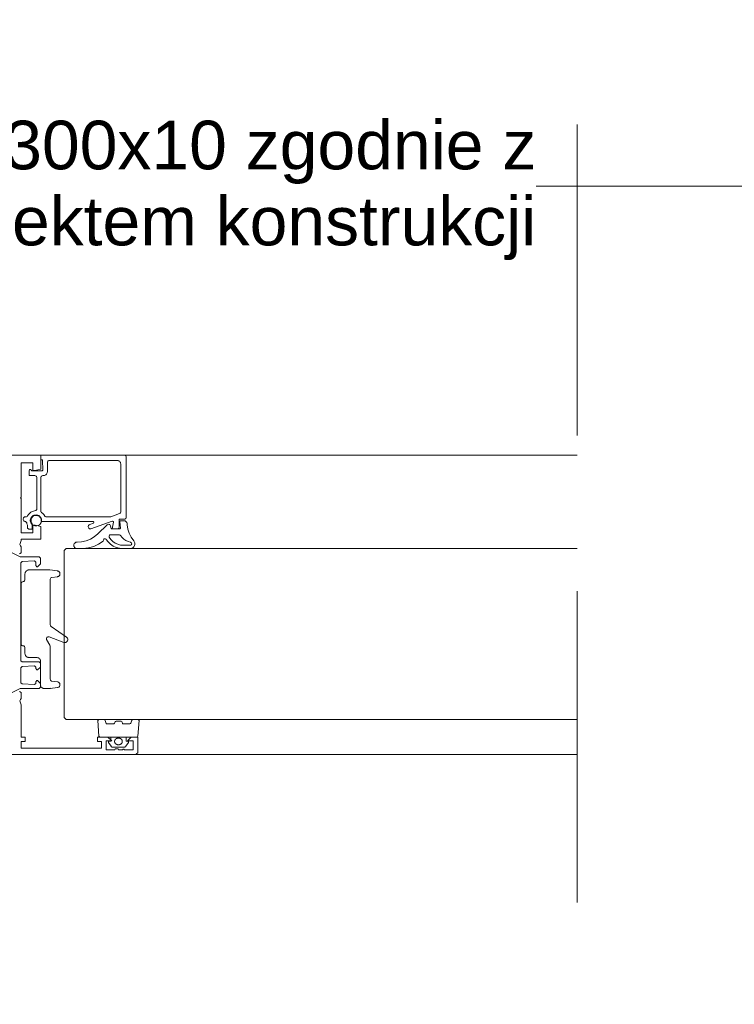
# Paper-space layout 'AD-03 DETAL MONTAŻU OKNA' of a CAD drawing. Header units: millimetres. Extents: x 0 to 420, y 0 to 297.
# Tile 13 of 40: x 136 to 154, y 41 to 67. Entities that reach past the tile are written whole.
import ezdxf
from ezdxf.xclip import XClip

# ---------------------------------------------------------------- set-up
doc = ezdxf.new("R2010")
doc.units = ezdxf.units.MM
doc.header["$MEASUREMENT"] = 0
doc.header["$XCLIPFRAME"] = 0
doc.linetypes.add('przerywama detal', pattern=[120, 80, -40])
doc.layers.add('A_linie_Nr_pióra__10', color=7, linetype='Continuous', lineweight=13, true_color=0x4b4b4b)
doc.layers.add('A_opisy_Nr_pióra__170', color=7, linetype='Continuous', lineweight=5, true_color=0x1c1c1c)
doc.layers.add('A_opisy_Nr_pióra__1', color=7, linetype='Continuous', lineweight=20)
doc.layers.add('A_stolarka_Nr_pióra__3', color=252, linetype='Continuous', lineweight=13)
doc.layers.add('A_podrys', color=7, linetype='Continuous')
doc.styles.add('STYL_AUTOMATYCZNY_1', font='arial.ttf')

# ---------------------------------------------------------------- blocks, each defined once
blk = doc.blocks.new('Rysunek_1_1', base_point=(-23204.636, -13199.285))
at = {"layer": 'A_linie_Nr_pióra__10', "color": 251, "linetype": 'przerywama detal', "lineweight": 13, "ltscale": 0.1, "true_color": 0x4b4b4b}
blk.add_line((150.123, 31.854), (150.123, 91.854), dxfattribs=at)
at = {"layer": 'A_opisy_Nr_pióra__170', "color": 250, "linetype": 'Continuous', "lineweight": 5, "ltscale": 0.1, "true_color": 0x1c1c1c}
blk.add_line((192.897, 62.266), (149.076, 62.266), dxfattribs=at)
at = {"layer": 'A_stolarka_Nr_pióra__3', "color": 252, "linetype": 'Continuous', "lineweight": 13, "ltscale": 0.1}
for p, q in [((150.123, 55.354), (137.103, 55.354)), ((136.198, 53.534), (136.208, 53.534)), ((136.978, 52.954), (136.928, 52.904)), ((136.928, 52.904), (136.928, 48.604)), ((150.123, 52.954), (136.978, 52.954)), ((136.591, 49.353), (136.579, 49.36)), ((136.928, 48.604), (136.978, 48.554)), ((150.123, 48.554), (136.978, 48.554)), ((138.127, 48), (138.127, 48.104)), ((138.527, 48.104), (138.527, 48)), ((138.067, 47.976), (138.068, 47.98)), ((138.068, 47.972), (138.067, 47.976)), ((138.068, 47.98), (138.069, 47.984)), ((138.07, 47.968), (138.068, 47.972)), ((138.069, 47.984), (138.072, 47.988)), ((138.138, 47.866), (138.07, 47.968)), ((138.072, 47.988), (138.075, 47.991)), ((138.075, 47.991), (138.079, 47.993)), ((138.079, 47.993), (138.084, 47.994)), ((138.084, 47.994), (138.127, 48)), ((138.141, 47.862), (138.138, 47.866)), ((138.144, 47.859), (138.141, 47.862)), ((138.148, 47.856), (138.144, 47.859)), ((138.152, 47.853), (138.148, 47.856)), ((138.157, 47.85), (138.152, 47.853)), ((138.161, 47.848), (138.157, 47.85)), ((138.166, 47.847), (138.161, 47.848)), ((138.171, 47.845), (138.166, 47.847)), ((138.176, 47.845), (138.171, 47.845)), ((138.182, 47.844), (138.176, 47.845)), ((138.473, 47.844), (138.182, 47.844)), ((138.228, 47.998), (138.227, 47.994)), ((138.227, 47.994), (138.227, 47.989)), ((138.227, 47.989), (138.228, 47.985)), ((138.229, 48.006), (138.228, 48.002)), ((138.228, 48.002), (138.228, 47.998)), ((138.228, 47.985), (138.228, 47.981)), ((138.228, 47.981), (138.229, 47.976)), ((138.23, 48.011), (138.229, 48.006)), ((138.229, 47.976), (138.23, 47.972)), ((138.231, 48.015), (138.23, 48.011)), ((138.23, 47.972), (138.231, 47.968)), ((138.233, 48.019), (138.231, 48.015)), ((138.231, 47.968), (138.233, 47.964)), ((138.234, 48.023), (138.233, 48.019)), ((138.233, 47.964), (138.234, 47.96)), ((138.236, 48.027), (138.234, 48.023)), ((138.234, 47.96), (138.236, 47.956)), ((138.238, 48.031), (138.236, 48.027)), ((138.236, 47.956), (138.238, 47.952)), ((138.241, 48.035), (138.238, 48.031)), ((138.238, 47.952), (138.241, 47.948)), ((138.243, 48.038), (138.241, 48.035)), ((138.241, 47.948), (138.243, 47.945)), ((138.246, 48.042), (138.243, 48.038)), ((138.243, 47.945), (138.246, 47.941)), ((138.249, 48.045), (138.246, 48.042)), ((138.246, 47.941), (138.249, 47.938)), ((138.252, 48.049), (138.249, 48.045)), ((138.249, 47.938), (138.252, 47.934)), ((138.256, 48.052), (138.252, 48.049)), ((138.252, 47.934), (138.256, 47.931)), ((138.259, 48.055), (138.256, 48.052)), ((138.256, 47.931), (138.259, 47.928)), ((138.263, 48.058), (138.259, 48.055)), ((138.259, 47.928), (138.263, 47.925)), ((138.267, 48.06), (138.263, 48.058)), ((138.263, 47.925), (138.267, 47.923)), ((138.271, 48.063), (138.267, 48.06)), ((138.267, 47.923), (138.271, 47.92)), ((138.275, 48.065), (138.271, 48.063)), ((138.271, 47.92), (138.275, 47.918)), ((138.28, 48.067), (138.275, 48.065)), ((138.275, 47.918), (138.289, 47.912)), ((138.284, 48.069), (138.28, 48.067)), ((138.289, 48.071), (138.284, 48.069)), ((138.293, 48.073), (138.289, 48.071)), ((138.289, 47.912), (138.293, 47.91)), ((138.298, 48.074), (138.293, 48.073)), ((138.293, 47.91), (138.298, 47.909)), ((138.303, 48.075), (138.298, 48.074)), ((138.298, 47.909), (138.303, 47.908)), ((138.308, 48.076), (138.303, 48.075)), ((138.303, 47.908), (138.308, 47.907)), ((138.312, 48.077), (138.308, 48.076)), ((138.308, 47.907), (138.312, 47.906)), ((138.317, 48.078), (138.312, 48.077)), ((138.312, 47.906), (138.317, 47.905)), ((138.322, 48.078), (138.317, 48.078)), ((138.317, 47.905), (138.322, 47.905)), ((138.327, 48.078), (138.322, 48.078)), ((138.322, 47.905), (138.327, 47.905)), ((138.332, 48.078), (138.327, 48.078)), ((138.327, 47.905), (138.332, 47.905)), ((138.337, 48.078), (138.332, 48.078)), ((138.332, 47.905), (138.337, 47.905)), ((138.342, 48.077), (138.337, 48.078)), ((138.337, 47.905), (138.342, 47.906)), ((138.347, 48.076), (138.342, 48.077)), ((138.342, 47.906), (138.347, 47.907)), ((138.352, 48.075), (138.347, 48.076)), ((138.347, 47.907), (138.352, 47.908)), ((138.357, 48.074), (138.352, 48.075)), ((138.352, 47.908), (138.357, 47.909)), ((138.362, 48.073), (138.357, 48.074)), ((138.357, 47.909), (138.362, 47.91)), ((138.366, 48.071), (138.362, 48.073)), ((138.362, 47.91), (138.366, 47.912)), ((138.371, 48.069), (138.366, 48.071)), ((138.366, 47.912), (138.371, 47.914)), ((138.375, 48.067), (138.371, 48.069)), ((138.371, 47.914), (138.384, 47.92)), ((138.38, 48.065), (138.375, 48.067)), ((138.384, 48.063), (138.38, 48.065)), ((138.388, 48.06), (138.384, 48.063)), ((138.384, 47.92), (138.388, 47.923)), ((138.392, 48.058), (138.388, 48.06)), ((138.388, 47.923), (138.392, 47.925)), ((138.395, 48.055), (138.392, 48.058)), ((138.392, 47.925), (138.395, 47.928)), ((138.399, 48.052), (138.395, 48.055)), ((138.395, 47.928), (138.399, 47.931)), ((138.402, 48.049), (138.399, 48.052)), ((138.399, 47.931), (138.402, 47.934)), ((138.406, 48.045), (138.402, 48.049)), ((138.402, 47.934), (138.406, 47.938)), ((138.409, 48.042), (138.406, 48.045)), ((138.406, 47.938), (138.409, 47.941)), ((138.411, 48.038), (138.409, 48.042)), ((138.409, 47.941), (138.411, 47.945)), ((138.414, 48.035), (138.411, 48.038)), ((138.411, 47.945), (138.414, 47.948)), ((138.416, 48.031), (138.414, 48.035)), ((138.414, 47.948), (138.416, 47.952)), ((138.419, 48.027), (138.416, 48.031)), ((138.416, 47.952), (138.419, 47.956)), ((138.42, 48.023), (138.419, 48.027)), ((138.419, 47.956), (138.42, 47.96)), ((138.422, 48.019), (138.42, 48.023)), ((138.42, 47.96), (138.422, 47.964)), ((138.424, 48.015), (138.422, 48.019)), ((138.422, 47.964), (138.424, 47.968)), ((138.425, 48.011), (138.424, 48.015)), ((138.424, 47.968), (138.425, 47.972)), ((138.426, 48.006), (138.425, 48.011)), ((138.425, 47.972), (138.426, 47.976)), ((138.427, 48.002), (138.426, 48.006)), ((138.426, 47.976), (138.427, 47.981)), ((138.427, 47.998), (138.427, 48.002)), ((138.427, 47.994), (138.427, 47.998)), ((138.427, 47.989), (138.427, 47.994)), ((138.427, 47.985), (138.427, 47.989)), ((138.427, 47.981), (138.427, 47.985)), ((138.489, 47.847), (138.473, 47.844)), ((138.494, 47.848), (138.489, 47.847)), ((138.498, 47.85), (138.494, 47.848)), ((138.503, 47.853), (138.498, 47.85)), ((138.507, 47.856), (138.503, 47.853)), ((138.51, 47.859), (138.507, 47.856)), ((138.514, 47.862), (138.51, 47.859)), ((138.517, 47.866), (138.514, 47.862)), ((138.585, 47.968), (138.517, 47.866)), ((138.527, 48), (138.571, 47.994)), ((138.571, 47.994), (138.575, 47.993)), ((138.575, 47.993), (138.579, 47.991)), ((138.579, 47.991), (138.583, 47.988)), ((138.583, 47.988), (138.585, 47.984)), ((138.585, 47.984), (138.587, 47.98)), ((138.587, 47.972), (138.585, 47.968)), ((138.587, 47.98), (138.587, 47.976)), ((138.587, 47.976), (138.587, 47.972)), ((150.123, 47.654), (138.728, 47.654))]:
    blk.add_line(p, q, dxfattribs=at)
at = {"layer": 'A_stolarka_Nr_pióra__3', "color": 252, "linetype": 'Continuous', "lineweight": 13, "ltscale": 0.1, "flags": 128}
for points in [[(131.878, 55.354), (136.328, 55.354), (136.328, 55.174), (136.328, 54.994), (136.178, 54.954), (136.128, 54.954), (136.128, 55.154), (135.828, 55.154), (135.828, 54.274), (135.808, 54.254), (135.828, 54.234), (135.828, 53.354), (136.128, 53.354), (136.128, 53.554), (136.181, 53.554), (136.328, 53.514), (136.328, 53.194), (135.828, 53.194), (135.828, 53.171), (135.826, 53.156), (135.792, 53.052), (135.806, 53.017), (135.821, 52.991), (135.827, 52.841), (135.785, 52.813)], [(135.59, 52.839), (135.8, 52.737), (135.813, 52.734), (136.051, 52.734), (136.289, 52.734), (136.319, 52.704), (136.319, 52.554), (136.249, 52.484), (136.229, 52.484), (136.199, 52.514), (136.199, 52.604), (136.167, 52.634), (135.847, 52.615), (135.819, 52.585), (135.819, 51.325), (135.819, 50.064), (135.849, 50.034), (136.289, 50.034), (136.319, 50.004), (136.319, 49.904), (136.249, 49.834), (136.229, 49.834), (136.199, 49.864), (136.199, 49.904), (136.167, 49.934), (135.847, 49.915), (135.819, 49.885), (135.819, 49.502), (135.847, 49.472), (136.167, 49.454), (136.199, 49.484), (136.199, 49.524), (136.229, 49.554), (136.249, 49.554), (136.319, 49.484), (136.319, 49.384), (136.289, 49.354), (135.813, 49.354), (135.8, 49.351), (135.59, 49.249)], [(135.785, 49.275), (135.827, 49.246), (135.821, 49.096), (135.806, 49.071), (135.792, 49.035), (135.825, 48.932), (135.828, 48.917), (135.828, 48.103), (135.927, 48.103), (135.927, 47.993), (135.828, 47.993), (135.827, 47.823), (137.887, 47.823), (137.887, 47.993), (137.787, 47.993), (137.787, 48.103), (138.057, 48.103), (138.157, 48.003), (138.007, 48.003), (138.007, 47.773), (138.232, 47.773), (138.232, 47.786), (138.245, 47.798), (138.32, 47.798), (138.332, 47.786), (138.332, 47.773), (138.432, 47.773), (138.447, 47.793), (138.467, 47.793), (138.482, 47.773), (138.707, 47.773), (138.707, 48.003), (138.557, 48.003), (138.657, 48.103), (138.827, 48.103), (138.827, 47.703), (138.802, 47.678), (138.777, 47.653), (129.428, 47.653)]]:
    blk.add_lwpolyline(points, dxfattribs=at)
for points in [[(136.108, 53.464), (136.108, 53.585), (136.094, 53.612), (136.085, 53.631), (136.08, 53.652), (136.078, 53.673), (136.08, 53.694), (136.085, 53.714), (136.093, 53.734), (136.105, 53.752), (136.119, 53.768), (136.135, 53.781), (136.153, 53.791), (136.173, 53.799), (136.194, 53.803), (136.215, 53.803), (136.236, 53.801), (136.256, 53.795), (136.275, 53.785), (136.292, 53.773), (136.307, 53.758), (136.319, 53.741), (136.329, 53.722), (136.335, 53.702), (136.338, 53.681), (136.338, 53.66), (136.342, 53.649), (136.353, 53.644), (137.677, 53.644), (137.689, 53.639), (137.696, 53.629), (137.695, 53.616), (137.687, 53.606), (137.588, 53.57), (137.571, 53.56), (137.558, 53.545), (137.55, 53.527), (137.549, 53.508), (137.554, 53.488), (137.565, 53.472), (137.581, 53.46), (137.6, 53.454), (137.619, 53.455), (138.165, 53.652), (138.178, 53.654), (138.19, 53.648), (138.197, 53.638), (138.199, 53.625), (138.168, 53.454), (138.298, 53.454), (138.314, 53.456), (138.328, 53.463), (138.339, 53.474), (138.346, 53.488), (138.348, 53.504), (138.348, 53.704), (138.478, 53.704), (138.494, 53.706), (138.508, 53.713), (138.519, 53.724), (138.526, 53.738), (138.528, 53.754), (138.528, 55.304), (138.526, 55.319), (138.519, 55.333), (138.508, 55.344), (138.494, 55.351), (138.478, 55.354), (136.328, 55.354), (136.328, 55.234), (136.358, 55.234), (136.37, 55.23), (136.377, 55.22), (136.378, 54.964), (136.375, 54.952), (136.365, 54.945), (136.099, 54.944), (136.084, 54.969), (136.074, 54.979), (136.06, 54.984), (136.046, 54.981), (136.035, 54.972), (136.029, 54.958), (136.028, 54.854), (136.032, 54.84), (136.041, 54.829), (136.054, 54.824), (136.178, 54.824), (136.194, 54.821), (136.208, 54.814), (136.219, 54.803), (136.226, 54.789), (136.228, 54.774), (136.228, 53.972), (136.226, 53.956), (136.218, 53.942), (136.206, 53.931), (136.191, 53.924), (136.143, 53.915), (136.105, 53.901), (136.069, 53.881), (136.037, 53.855), (136.009, 53.825), (135.987, 53.79), (135.978, 53.778), (135.966, 53.769), (135.951, 53.764), (135.928, 53.764), (135.913, 53.761), (135.899, 53.754), (135.888, 53.743), (135.881, 53.729), (135.878, 53.714), (135.878, 53.694), (135.881, 53.677), (135.889, 53.663), (135.901, 53.652), (135.916, 53.645), (135.932, 53.642), (135.948, 53.635), (135.96, 53.623), (135.967, 53.607), (135.974, 53.586), (135.983, 53.565), (135.988, 53.55), (135.988, 53.494), (135.991, 53.478), (135.998, 53.464), (136.009, 53.453), (136.023, 53.446), (136.038, 53.444), (136.088, 53.444), (136.1, 53.447), (136.107, 53.457)], [(136.334, 53.897), (136.329, 53.913), (136.328, 54.774), (136.331, 54.789), (136.338, 54.803), (136.349, 54.814), (136.363, 54.821), (136.378, 54.824), (136.398, 54.824), (136.414, 54.825), (136.429, 54.828), (136.444, 54.834), (136.457, 54.843), (136.469, 54.853), (136.479, 54.865), (136.488, 54.878), (136.494, 54.893), (136.497, 54.908), (136.498, 54.924), (136.498, 55.164), (136.501, 55.179), (136.508, 55.193), (136.519, 55.204), (136.533, 55.211), (136.548, 55.214), (138.288, 55.214), (138.304, 55.212), (138.319, 55.209), (138.334, 55.203), (138.347, 55.194), (138.359, 55.184), (138.369, 55.172), (138.378, 55.159), (138.384, 55.144), (138.387, 55.129), (138.388, 55.114), (138.388, 53.896), (138.386, 53.881), (138.379, 53.868), (138.369, 53.857), (138.356, 53.849), (138.128, 53.767), (138.117, 53.764), (136.474, 53.764), (136.458, 53.766), (136.445, 53.773), (136.434, 53.784), (136.408, 53.824), (136.381, 53.854), (136.35, 53.88), (136.338, 53.891)], [(136.208, 53.534), (136.231, 53.535), (136.254, 53.541), (136.275, 53.55), (136.294, 53.563), (136.311, 53.579), (136.326, 53.597), (136.337, 53.617), (136.344, 53.639), (136.348, 53.662), (136.348, 53.685), (136.344, 53.708), (136.337, 53.73), (136.326, 53.75), (136.311, 53.768), (136.294, 53.784), (136.275, 53.797), (136.254, 53.806), (136.231, 53.812), (136.208, 53.814), (136.175, 53.812), (136.153, 53.806), (136.132, 53.797), (136.112, 53.784), (136.095, 53.768), (136.081, 53.75), (136.07, 53.73), (136.063, 53.708), (136.059, 53.685), (136.059, 53.662), (136.063, 53.639), (136.07, 53.617), (136.081, 53.597), (136.095, 53.579), (136.112, 53.563), (136.132, 53.55), (136.153, 53.541), (136.175, 53.535), (136.198, 53.534)], [(138.012, 53.185), (138.063, 53.119), (138.124, 53.061), (138.194, 53.015), (138.27, 52.981), (138.351, 52.961), (138.434, 52.954), (138.629, 52.954), (138.65, 52.955), (138.67, 52.961), (138.689, 52.97), (138.706, 52.981), (138.721, 52.996), (138.733, 53.013), (138.742, 53.032), (138.747, 53.052), (138.749, 53.073), (138.747, 53.094), (138.742, 53.114), (138.733, 53.133), (138.721, 53.15), (138.657, 53.242), (138.606, 53.343), (138.571, 53.45), (138.553, 53.561), (138.55, 53.591), (138.548, 53.604), (138.544, 53.616), (138.537, 53.628), (138.529, 53.638), (138.519, 53.647), (138.508, 53.654), (138.496, 53.659), (138.484, 53.662), (138.471, 53.663), (138.384, 53.663), (138.371, 53.659), (138.364, 53.648), (138.378, 53.475), (138.375, 53.463), (138.365, 53.455), (138.144, 53.453), (138.121, 53.536), (138.115, 53.552), (138.103, 53.564), (138.088, 53.571), (138.072, 53.573), (138.055, 53.57), (138.041, 53.562), (137.793, 53.33), (137.705, 53.252), (137.604, 53.189), (137.495, 53.145), (137.379, 53.119), (137.261, 53.114), (137.248, 53.113), (137.235, 53.11), (137.222, 53.105), (137.211, 53.098), (137.201, 53.089), (137.192, 53.079), (137.186, 53.067), (137.181, 53.055), (137.178, 53.042), (137.178, 53.028), (137.18, 53.015), (137.184, 53.002), (137.191, 52.991), (137.199, 52.98), (137.208, 52.971), (137.22, 52.963), (137.232, 52.958), (137.245, 52.955), (137.258, 52.954), (137.42, 52.954), (137.558, 52.966), (137.692, 53.001), (137.818, 53.059), (137.931, 53.138), (137.938, 53.148), (137.939, 53.163), (137.941, 53.177), (137.948, 53.189), (137.958, 53.198), (137.971, 53.203), (137.985, 53.203), (137.997, 53.199), (138.008, 53.19)], [(138.542, 53.034), (138.455, 53.034), (138.382, 53.04), (138.311, 53.059), (138.245, 53.09), (138.185, 53.132), (138.133, 53.184), (138.091, 53.243), (138.087, 53.255), (138.086, 53.268), (138.09, 53.281), (138.097, 53.291), (138.107, 53.299), (138.12, 53.303), (138.339, 53.303), (138.355, 53.301), (138.37, 53.293), (138.381, 53.282), (138.42, 53.232), (138.466, 53.19), (138.519, 53.155), (138.576, 53.13), (138.636, 53.113), (138.649, 53.108), (138.66, 53.099), (138.667, 53.087), (138.669, 53.073), (138.666, 53.06), (138.659, 53.048), (138.649, 53.039), (138.636, 53.034)], [(136.923, 50.539), (136.541, 50.678), (136.525, 50.681), (136.509, 50.679), (136.494, 50.672), (136.483, 50.66), (136.476, 50.646), (136.473, 50.63), (136.477, 50.614), (136.56, 50.468), (136.567, 50.452), (136.572, 50.435), (136.573, 50.418), (136.573, 49.592), (136.576, 49.577), (136.583, 49.562), (136.595, 49.551), (136.609, 49.544), (136.758, 49.524), (136.771, 49.521), (136.782, 49.517), (136.793, 49.51), (136.803, 49.502), (136.811, 49.492), (136.817, 49.481), (136.821, 49.469), (136.823, 49.456), (136.823, 49.443), (136.821, 49.431), (136.817, 49.419), (136.811, 49.408), (136.803, 49.398), (136.793, 49.39), (136.782, 49.383), (136.771, 49.378), (136.758, 49.375), (136.567, 49.35), (136.423, 49.35), (136.408, 49.351), (136.393, 49.355), (136.378, 49.361), (136.365, 49.369), (136.353, 49.379), (136.343, 49.391), (136.334, 49.404), (136.328, 49.419), (136.325, 49.434), (136.323, 49.45), (136.323, 50.05), (136.322, 50.065), (136.319, 50.081), (136.313, 50.095), (136.304, 50.109), (136.294, 50.121), (136.282, 50.131), (136.269, 50.139), (136.254, 50.145), (136.239, 50.149), (136.223, 50.15), (136.023, 50.15), (136.008, 50.151), (135.993, 50.155), (135.978, 50.161), (135.965, 50.169), (135.953, 50.179), (135.943, 50.191), (135.934, 50.204), (135.928, 50.219), (135.925, 50.234), (135.923, 50.25), (135.923, 50.4), (135.921, 50.415), (135.914, 50.429), (135.903, 50.44), (135.889, 50.447), (135.873, 50.45), (135.858, 50.452), (135.844, 50.459), (135.833, 50.47), (135.826, 50.484), (135.823, 50.5), (135.823, 52.05), (135.826, 52.065), (135.833, 52.079), (135.844, 52.09), (135.858, 52.097), (135.873, 52.1), (135.889, 52.102), (135.903, 52.109), (135.914, 52.12), (135.921, 52.134), (135.923, 52.15), (135.923, 52.3), (135.925, 52.315), (135.928, 52.331), (135.934, 52.345), (135.943, 52.359), (135.953, 52.371), (135.965, 52.381), (135.978, 52.389), (135.993, 52.395), (136.008, 52.399), (136.023, 52.4), (136.56, 52.4), (136.758, 52.374), (136.771, 52.371), (136.782, 52.367), (136.793, 52.36), (136.803, 52.352), (136.811, 52.342), (136.817, 52.331), (136.821, 52.319), (136.823, 52.306), (136.823, 52.293), (136.821, 52.281), (136.817, 52.269), (136.811, 52.258), (136.803, 52.248), (136.793, 52.24), (136.782, 52.233), (136.771, 52.228), (136.758, 52.225), (136.617, 52.207), (136.602, 52.202), (136.589, 52.193), (136.579, 52.18), (136.574, 52.165), (136.573, 50.99), (136.576, 50.974), (136.583, 50.96), (136.595, 50.949), (136.991, 50.671), (137.001, 50.663), (137.009, 50.653), (137.016, 50.643), (137.021, 50.631), (137.023, 50.618), (137.023, 50.606), (137.022, 50.593), (137.018, 50.581), (137.012, 50.57), (137.004, 50.56), (136.995, 50.551), (136.984, 50.544), (136.973, 50.539), (136.96, 50.536), (136.948, 50.535), (136.935, 50.536)], [(138.62, 48.441), (138.457, 48.441), (138.443, 48.444), (138.433, 48.453), (138.419, 48.491), (138.412, 48.502), (138.4, 48.509), (138.265, 48.51), (138.251, 48.507), (138.24, 48.499), (138.226, 48.46), (138.219, 48.449), (138.207, 48.443), (138.035, 48.441), (138.021, 48.444), (138.01, 48.453), (137.983, 48.534), (137.976, 48.545), (137.964, 48.552), (137.829, 48.554), (137.815, 48.551), (137.804, 48.542), (137.799, 48.53), (137.826, 48.128), (137.83, 48.116), (137.841, 48.107), (137.856, 48.104), (138.799, 48.104), (138.809, 48.105), (138.821, 48.113), (138.828, 48.124), (138.856, 48.526), (138.853, 48.538), (138.844, 48.548), (138.83, 48.553), (138.7, 48.554), (138.686, 48.551), (138.675, 48.542), (138.649, 48.46), (138.641, 48.449)]]:
    blk.add_lwpolyline(points, close=True, dxfattribs=at)
at = {"layer": 'A_opisy_Nr_pióra__1', "color": 7, "linetype": 'Continuous', "lineweight": 20, "insert": (149.076, 62.157), "char_height": 1.25, "width": 29.57086, "attachment_point": 6, "line_spacing_factor": 0.938138, "style": 'STYL_AUTOMATYCZNY_1'}
blk.add_mtext('\\A1;{\\pqr;\\fArial|b0|i0|c238|p0;\\W1.000000;płaskownik 100x300x10 zgodnie z projektem konstrukcji}', dxfattribs=at)

psp = doc.layouts.new('AD-03 DETAL MONTAŻU OKNA')

# ---------------------------------------------------------------- block references
at = {"layer": 'A_podrys', "color": 37, "linetype": 'Continuous', "lineweight": 5, "true_color": 0x656532}
ref = psp.add_blockref('Rysunek_1_1', (-23204.636, -13199.285), dxfattribs=at)
XClip(ref).set_block_clipping_path([(34.9289216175, 13.2127592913), (219.0040190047, 283.3682711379)])

doc.saveas('drawing.dxf')
